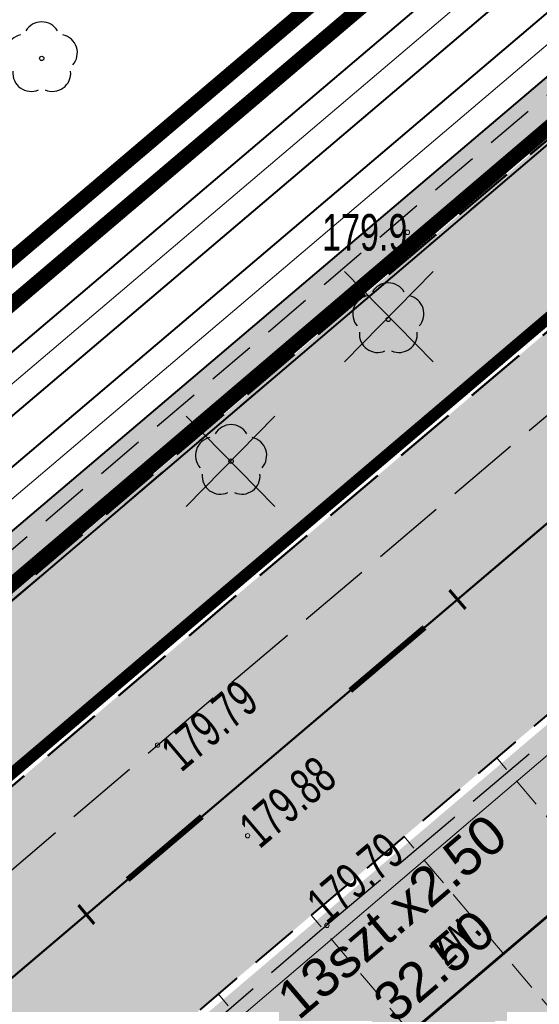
# Model space of a CAD drawing. Header units: metres. Extents: x 7429064 to 7431133, y 5709479 to 5714472.
# Tile 39 of 140: x 7429481 to 7429492, y 5709836 to 5709856. Entities that reach past the tile are written whole.
import ezdxf
from ezdxf.enums import TextEntityAlignment as Align

# ---------------------------------------------------------------- set-up
doc = ezdxf.new("R2010")
doc.units = ezdxf.units.M
for name, pattern in [('1', [0]), ('12', [3, 1, -1, 0, -1]), ('2_KTCR01', [1.5, 1, -0.5]), ('2_KTJZ01', [2, 1.5, -0.5]), ('2_KTPL01', [2, 1.5, -0.5]), ('3_KTJZ01', [2, 1.5, -0.5]), ('3_KTPL01', [2, 1.5, -0.5]), ('4_SUPW_01', [0]), ('7_1', [0]), ('7_SUPW_01', [0]), ('CENTER2', [1.125, 0.75, -0.125, 0.125, -0.125]), ('DASHED', [19.05, 12.7, -6.35]), ('DASHED2', [0.375, 0.25, -0.125]), ('HIDDEN', [0.375, 0.25, -0.125])]:
    doc.linetypes.add(name, pattern=pattern)
for name, color, linetype, lineweight in [('#proj. światłowód', 1, '2_KTCR01', 18), ('_D_7_PAS DROGOWY-LINIA ROZGR TEREN INW', 222, 'HIDDEN', 50), ('_D_7_PAS DROGOWY_PODZIAL', 1, 'Continuous', 50), ('_D_7_TEREN NIEZBEDNY DLA OB_BUD', 252, 'HIDDEN', 50), ('_D_8_Wymiary', 7, 'Continuous', 20), ('_skarpy', 84, 'Continuous', 40), ('_wycinka_ZUDP', 1, 'Continuous', 30), ('D_1_KOCIE OCZKA', 7, 'Continuous', 50), ('D_1_LINIA_KRAWĘŻNIK_BET_20_30 WYN 0-2 CM', 5, 'HIDDEN', 40), ('Dr-Krawędż nawierzchni', 250, 'DASHED2', 18), ('gaPoziome', 7, 'Continuous', 30), ('GMINA_L_0', 252, '12', 35), ('KRAWĘŻNIK BETONOWY 12_25 WYN 0 CM', 250, 'DASHED', 50), ('KTJZ_L_0', 252, '2_KTJZ01', 30), ('KTPL_E_T_0', 252, 'Continuous', 15), ('KTPL_L_0', 252, '2_KTPL01', 30), ('OBOP_T_1', 82, 'Continuous', 30), ('RTPW_T_0_a', 252, 'Continuous', 15), ('RTPW_T_1', 252, 'Continuous', 15), ('skarpa', 82, 'ŚLADY', 20), ('SUPW_L_0', 252, '4_SUPW_01', 18)]:
    doc.layers.add(name, color=color, linetype=linetype, lineweight=lineweight)
for name, color, linetype in [('_1_Mapa', 7, 'Continuous'), ('_1_X-REFY', 7, 'Continuous'), ('C-DROGI-SYTUACJA-ETYKIETY', 7, 'Continuous'), ('zzz.gaHSDomyslna', 7, 'Continuous')]:
    doc.layers.add(name, color=color, linetype=linetype)
doc.layers.add('_Brudnopis', color=22, linetype='Continuous', lineweight=50, plot=False)
for name, color, linetype, lineweight, true_color, transparency in [('D_2_HECZ_DROGI KOSTKA', 7, 'Continuous', 13, 0xffbea8, 0.3), ('D_2_HECZ_JEZDNIA KR3- NOWA KONSTRUKCJA', 7, 'Continuous', 13, 0x99e6ff, 0.3), ('D_2_HECZ_JEZDNIA KR3- NOWA KONSTRUKCJA G4', 7, 'Continuous', 13, 0xbdbdbd, 0.3)]:
    doc.layers.add(name, color=color, linetype=linetype, lineweight=lineweight, true_color=true_color, transparency=transparency)
for name, color, linetype, lineweight, true_color in [('DZIALKA_L_0', 7, '1', 40, 0x008000), ('HECZ DROGI ROWEROWE', 7, 'Continuous', 13, 0xff8a8a), ('OBOP_T_1_a', 7, 'Continuous', 30, 0x008000)]:
    doc.layers.add(name, color=color, linetype=linetype, lineweight=lineweight, true_color=true_color)
doc.styles.add('major_arial', font='arial.ttf')
doc.linetypes.add('ŚLADY', pattern='A,3.81,[130,ltypeshp.shx,S=6.35,R=0,X=0,Y=0],3.81', length=7.62)
doc.dimstyles.new('major_500', dxfattribs={"dimtxt": 0.8, "dimasz": 0.8, "dimexe": 0.5, "dimexo": 1, "dimgap": 0.3, "dimtad": 1, "dimzin": 1, "dimdsep": 46, "dimtxsty": 'major_arial', "dimcen": 0, "dimse1": 1, "dimse2": 1, "dimaunit": 1, "dimadec": 1, "dimazin": 0, "dimtfac": 1, "dimtix": 1, "dimtmove": 0, "dimatfit": 3, "dimfxl": 2, "dimfxlon": 1, "dimtolj": 1, "dimarcsym": 0})

# ---------------------------------------------------------------- blocks, each defined once
blk = doc.blocks.new('*D18')
at = {"layer": '_D_8_Wymiary', "color": 0, "lineweight": -2, "transparency": 16777216}
for p, q in [((7429502.828, 5709845.648), (7429501.947, 5709846.687)), ((7429478.099, 5709825.797), (7429501.66, 5709845.789)), ((7429478.047, 5709824.621), (7429477.165, 5709825.66))]:
    blk.add_line(p, q, dxfattribs=at)
at = {"layer": '_D_8_Wymiary', "color": 0, "transparency": 16777216}
for points in [[(7429501.574, 5709845.89), (7429501.746, 5709845.687), (7429502.27, 5709846.306)], [(7429478.012, 5709825.898), (7429478.185, 5709825.695), (7429477.489, 5709825.279)]]:
    blk.add_solid(points, dxfattribs=at)
at = {"layer": 'Defpoints', "color": 0, "transparency": 16777216}
for p in [(7429502.27, 5709846.306), (7429503.475, 5709844.886), (7429478.694, 5709823.859)]:
    blk.add_point(p, dxfattribs=at)
at = {"layer": '_D_8_Wymiary', "color": 0, "transparency": 16777216, "insert": (7429488.988, 5709836.843), "char_height": 0.8, "attachment_point": 5, "rotation": 40.3144, "style": 'major_arial'}
blk.add_mtext('\\A1;13szt.x2.50\\P32.50', dxfattribs=at)
blk = doc.blocks.new('A$C59100B2D')
at = {"layer": '_wycinka_ZUDP'}
for points in [[(0.701, -0.713), (-0.701, 0.713)], [(-0.7, -0.713), (0.701, 0.713)]]:
    blk.add_lwpolyline(points, dxfattribs=at)
blk = doc.blocks.new('3_OBOP02_01')
at = {"linetype": 'Continuous'}
blk.add_circle((0, 0), 0.045, dxfattribs=at)
for centre, start, end in [((0, 0.375), 30.1401, 149.8599), ((-0.357, 0.116), 102.1445, 221.86), ((0.357, 0.116), 318.14, 77.8555), ((-0.22, -0.303), 174.1482, 293.8542), ((0.22, -0.303), 246.1458, 5.8518)]:
    blk.add_arc(centre, 0.375, start, end, dxfattribs=at)
blk = doc.blocks.new('3_RTPW02')
at = {"linetype": 'Continuous'}
blk.add_circle((0, 0), 0.045, dxfattribs=at)
blk = doc.blocks.new('4_OBOP02_01')
at = {"linetype": 'Continuous'}
blk.add_circle((0, 0), 0.045, dxfattribs=at)
for centre, start, end in [((0, 0.375), 30.1401, 149.8599), ((-0.357, 0.116), 102.1445, 221.86), ((0.357, 0.116), 318.14, 77.8555), ((-0.22, -0.303), 174.1482, 293.8542), ((0.22, -0.303), 246.1458, 5.8518)]:
    blk.add_arc(centre, 0.375, start, end, dxfattribs=at)
blk = doc.blocks.new('4_RTPW01')
at = {"linetype": 'Continuous'}
blk.add_circle((0, 0), 0.045, dxfattribs=at)
blk = doc.blocks.new('X-ref_MDCP_Szara')
at = {"layer": 'DZIALKA_L_0', "linetype": '1'}
for p, q in [((7429660.24, 5709996.55), (7429435.86, 5709805.65)), ((7429408.88, 5709766.76), (7429668.8, 5709988.15))]:
    blk.add_line(p, q, dxfattribs=at)
at = {"layer": 'GMINA_L_0', "linetype": '12'}
blk.add_line((7429435.86, 5709805.65), (7429660.24, 5709996.55), dxfattribs=at)
at = {"layer": 'KTJZ_L_0', "linetype": '3_KTJZ01'}
for p, q in [((7429483.74, 5709840.87), (7429506.56, 5709860.17)), ((7429509.69, 5709856.19), (7429487.22, 5709837.17)), ((7429460.73, 5709821.22), (7429483.74, 5709840.87)), ((7429487.22, 5709837.17), (7429463.98, 5709817.21))]:
    blk.add_line(p, q, dxfattribs=at)
at = {"layer": 'KTPL_L_0', "linetype": '3_KTPL01'}
for p, q in [((7429509.69, 5709856.19), (7429487.22, 5709837.17)), ((7429487.22, 5709837.17), (7429463.98, 5709817.21))]:
    blk.add_line(p, q, dxfattribs=at)
at = {"layer": 'SUPW_L_0', "linetype": '7_SUPW_01'}
blk.add_line((7429369.46, 5709736.3), (7429593.18, 5709927.23), dxfattribs=at)
at = {"layer": 'SUPW_L_0', "linetype": '7_1'}
blk.add_line((7429369.46, 5709736.3), (7429593.18, 5709927.23), dxfattribs=at)
at = {"layer": 'OBOP_T_1'}
for p in [(7429488.48, 5709849.61), (7429485.25, 5709846.7)]:
    blk.add_blockref('3_OBOP02_01', p, dxfattribs=at)
at = {"layer": 'OBOP_T_1_a'}
blk.add_blockref('4_OBOP02_01', (7429481.36, 5709854.97), dxfattribs=at)
at = {"layer": 'RTPW_T_0_a'}
blk.add_blockref('4_RTPW01', (7429488.874, 5709851.398), dxfattribs=at)
at = {"layer": 'RTPW_T_1'}
for p in [(7429483.74, 5709840.87), (7429485.59, 5709839.01), (7429487.22, 5709837.17)]:
    blk.add_blockref('3_RTPW02', p, dxfattribs=at)
at = {"layer": 'KTPL_E_T_0', "width": 0.7}
blk.add_text('zw.', height=0.75, rotation=44.1449, dxfattribs=at).set_placement((7429489.802, 5709836.938), align=Align.MIDDLE)
at = {"layer": 'RTPW_T_0_a', "width": 0.7}
blk.add_text('179.9', height=0.75, dxfattribs=at).set_placement((7429488.874, 5709851.398), align=Align.MIDDLE_RIGHT)
at = {"layer": 'RTPW_T_1', "width": 0.7}
blk.add_text('179.79', height=0.75, rotation=40.2228, dxfattribs=at).set_placement((7429483.74, 5709840.87), align=Align.TOP_LEFT)
blk.add_text('179.88', height=0.75, rotation=40.4107, dxfattribs=at).set_placement((7429485.59, 5709839.01), align=Align.MIDDLE_LEFT)
blk.add_text('179.79', height=0.75, rotation=40.2466, dxfattribs=at).set_placement((7429487.22, 5709837.17))
blk = doc.blocks.new('X-ref_Oświetlenie i teletechnika')
at = {"layer": '#proj. światłowód', "lineweight": 30, "flags": 128}
blk.add_lwpolyline([(7429617.95, 5709967.85), (7429611.163, 5709956.371), (7429573.165, 5709923.859), (7429535.247, 5709891.397), (7429497.339, 5709858.957), (7429459.29, 5709826.673), (7429421.225, 5709794.375), (7429383.144, 5709762.063), (7429345.12, 5709729.801), (7429305.765, 5709699.935), (7429266.407, 5709683.285), (7429226.48, 5709664.88)], dxfattribs=at)
blk = doc.blocks.new('*U217')
at = {"linetype": 'Continuous', "lineweight": 0}
h = blk.add_hatch(color=0, dxfattribs=at)
edge = h.paths.add_edge_path()
edge.add_ellipse((-0.35, 0.6), major_axis=(0, 0.6), ratio=0.333333, start_angle=339.1791, end_angle=685.9352)
edge.add_line((-0.238, 1.097), (-0.232, 1.157))
edge.add_line((-0.232, 1.157), (0.005, 0.684))
edge.add_arc((-0.017, 0.673), 0.0247, 0, 26.5651, ccw=False)
edge.add_line((0.008, 0.673), (0.008, 0.425))
edge.add_arc((0.032, 0.425), 0.0247, 180, 270)
edge.add_line((0.032, 0.4), (0.076, 0.4))
edge.add_arc((0.076, 0.425), 0.0247, 270, 290.3551)
edge.add_line((0.085, 0.402), (0.158, 0.429))
edge.add_ellipse((0.35, 0.6), major_axis=(0, 0.6), ratio=0.333333, start_angle=106.5707, end_angle=378.3144)
edge.add_line((0.287, 1.17), (0.215, 1.519))
edge.add_line((0.215, 1.519), (0.251, 1.765))
edge.add_line((0.251, 1.765), (0.256, 1.765))
edge.add_line((0.256, 1.765), (0.271, 1.808))
edge.add_line((0.271, 1.808), (0.271, 1.863))
edge.add_line((0.271, 1.863), (0.143, 1.863))
edge.add_line((0.143, 1.863), (0.137, 1.808))
edge.add_line((0.137, 1.808), (0.203, 1.765))
edge.add_line((0.203, 1.765), (0.185, 1.641))
edge.add_line((0.185, 1.641), (-0.18, 1.641))
edge.add_line((-0.18, 1.641), (-0.159, 1.833))
edge.add_spline(control_points=[(-0.159, 1.833), (-0.157, 1.839), (-0.147, 1.859), (-0.12, 1.861), (-0.1, 1.863)], knot_values=[0, 0, 0, 0, 0.02025, 0.071822, 0.071822, 0.071822, 0.071822], degree=3, periodic=0)
edge.add_line((-0.1, 1.863), (-0.05, 1.863))
edge.add_line((-0.05, 1.863), (-0.05, 2))
edge.add_line((-0.05, 2), (-0.131, 2))
edge.add_spline(control_points=[(-0.131, 2), (-0.139, 1.999), (-0.149, 1.994), (-0.157, 1.989)], knot_values=[0.067484, 0.067484, 0.067484, 0.067484, 0.093736, 0.093736, 0.093736, 0.093736], degree=3, periodic=0)
edge.add_arc((-0.116, 1.918), 0.0817, 120.1379, 168.8933)
edge.add_line((-0.196, 1.934), (-0.279, 1.161))
h.paths.add_polyline_path([(-0.195, 1.5), (0.165, 1.5), (0.05, 0.7), (-0.222, 1.244)], flags=16)
edge = h.paths.add_edge_path(flags=16)
edge.add_ellipse((-0.35, 0.6), major_axis=(0, -0.45), ratio=0.350072, start_angle=159.1526, end_angle=502.0815, ccw=False)
edge.add_line((-0.294, 1.021), (-0.325, 0.734))
edge.add_arc((-0.337, 0.736), 0.0128, 322.797, 353.8856, ccw=False)
edge.add_line((-0.327, 0.728), (-0.359, 0.686))
edge.add_arc((-0.33, 0.663), 0.0365, 142.797, 180)
edge.add_line((-0.367, 0.663), (-0.367, 0.571))
edge.add_arc((-0.354, 0.571), 0.0128, 180, 270)
edge.add_line((-0.354, 0.558), (-0.346, 0.558))
edge.add_arc((-0.346, 0.571), 0.0128, 270, 333.0195)
edge.add_spline(control_points=[(-0.335, 0.565), (-0.322, 0.589), (-0.301, 0.632), (-0.283, 0.681), (-0.28, 0.703), (-0.28, 0.705)], knot_values=[0.007888, 0.007888, 0.007888, 0.007888, 0.089431, 0.152858, 0.158023, 0.158023, 0.158023, 0.158023], degree=3, periodic=0)
edge.add_line((-0.28, 0.705), (-0.253, 0.955))
edge = h.paths.add_edge_path(flags=16)
edge.add_line((0.195, 1.379), (0.249, 1.118))
edge.add_ellipse((0.35, 0.6), major_axis=(0, 0.6), ratio=0.333333, start_angle=390.3444, end_angle=440.4059)
edge.add_line((0.153, 0.7), (0.098, 0.7))
edge.add_line((0.098, 0.7), (0.195, 1.379))
edge = h.paths.add_edge_path(flags=16)
edge.add_ellipse((0.35, 0.6), major_axis=(0, -0.45), ratio=0.350072, start_angle=290.1309, end_angle=617.1604, ccw=False)
edge.add_line((0.202, 0.445), (0.35, 0.5))
edge.add_arc((0.278, 0.595), 0.119, 307.1318, 362.4334)
edge.add_line((0.397, 0.6), (0.397, 0.675))
edge.add_arc((0.372, 0.675), 0.0247, 0, 90)
edge.add_line((0.372, 0.7), (0.196, 0.7))
blk = doc.blocks.new('*U218')
at = {"linetype": 'Continuous', "lineweight": 0}
h = blk.add_hatch(color=0, dxfattribs=at)
edge = h.paths.add_edge_path()
edge.add_ellipse((-0.35, 0.6), major_axis=(0, 0.6), ratio=0.333333, start_angle=339.1791, end_angle=685.9352)
edge.add_line((-0.238, 1.097), (-0.232, 1.157))
edge.add_line((-0.232, 1.157), (0.005, 0.684))
edge.add_arc((-0.017, 0.673), 0.0247, 0, 26.5651, ccw=False)
edge.add_line((0.008, 0.673), (0.008, 0.425))
edge.add_arc((0.032, 0.425), 0.0247, 180, 270)
edge.add_line((0.032, 0.4), (0.076, 0.4))
edge.add_arc((0.076, 0.425), 0.0247, 270, 290.3551)
edge.add_line((0.085, 0.402), (0.158, 0.429))
edge.add_ellipse((0.35, 0.6), major_axis=(0, 0.6), ratio=0.333333, start_angle=106.5707, end_angle=378.3144)
edge.add_line((0.287, 1.17), (0.215, 1.519))
edge.add_line((0.215, 1.519), (0.251, 1.765))
edge.add_line((0.251, 1.765), (0.256, 1.765))
edge.add_line((0.256, 1.765), (0.271, 1.808))
edge.add_line((0.271, 1.808), (0.271, 1.863))
edge.add_line((0.271, 1.863), (0.143, 1.863))
edge.add_line((0.143, 1.863), (0.137, 1.808))
edge.add_line((0.137, 1.808), (0.203, 1.765))
edge.add_line((0.203, 1.765), (0.185, 1.641))
edge.add_line((0.185, 1.641), (-0.18, 1.641))
edge.add_line((-0.18, 1.641), (-0.159, 1.833))
edge.add_spline(control_points=[(-0.159, 1.833), (-0.157, 1.839), (-0.147, 1.859), (-0.12, 1.861), (-0.1, 1.863)], knot_values=[0, 0, 0, 0, 0.02025, 0.071822, 0.071822, 0.071822, 0.071822], degree=3, periodic=0)
edge.add_line((-0.1, 1.863), (-0.05, 1.863))
edge.add_line((-0.05, 1.863), (-0.05, 2))
edge.add_line((-0.05, 2), (-0.131, 2))
edge.add_spline(control_points=[(-0.131, 2), (-0.139, 1.999), (-0.149, 1.994), (-0.157, 1.989)], knot_values=[0.067484, 0.067484, 0.067484, 0.067484, 0.093736, 0.093736, 0.093736, 0.093736], degree=3, periodic=0)
edge.add_arc((-0.116, 1.918), 0.0817, 120.1379, 168.8933)
edge.add_line((-0.196, 1.934), (-0.279, 1.161))
h.paths.add_polyline_path([(-0.195, 1.5), (0.165, 1.5), (0.05, 0.7), (-0.222, 1.244)], flags=16)
edge = h.paths.add_edge_path(flags=16)
edge.add_ellipse((-0.35, 0.6), major_axis=(0, -0.45), ratio=0.350072, start_angle=159.1526, end_angle=502.0815, ccw=False)
edge.add_line((-0.294, 1.021), (-0.325, 0.734))
edge.add_arc((-0.337, 0.736), 0.0128, 322.797, 353.8856, ccw=False)
edge.add_line((-0.327, 0.728), (-0.359, 0.686))
edge.add_arc((-0.33, 0.663), 0.0365, 142.797, 180)
edge.add_line((-0.367, 0.663), (-0.367, 0.571))
edge.add_arc((-0.354, 0.571), 0.0128, 180, 270)
edge.add_line((-0.354, 0.558), (-0.346, 0.558))
edge.add_arc((-0.346, 0.571), 0.0128, 270, 333.0195)
edge.add_spline(control_points=[(-0.335, 0.565), (-0.322, 0.589), (-0.301, 0.632), (-0.283, 0.681), (-0.28, 0.703), (-0.28, 0.705)], knot_values=[0.007888, 0.007888, 0.007888, 0.007888, 0.089431, 0.152858, 0.158023, 0.158023, 0.158023, 0.158023], degree=3, periodic=0)
edge.add_line((-0.28, 0.705), (-0.253, 0.955))
edge = h.paths.add_edge_path(flags=16)
edge.add_line((0.195, 1.379), (0.249, 1.118))
edge.add_ellipse((0.35, 0.6), major_axis=(0, 0.6), ratio=0.333333, start_angle=390.3444, end_angle=440.4059)
edge.add_line((0.153, 0.7), (0.098, 0.7))
edge.add_line((0.098, 0.7), (0.195, 1.379))
edge = h.paths.add_edge_path(flags=16)
edge.add_ellipse((0.35, 0.6), major_axis=(0, -0.45), ratio=0.350072, start_angle=290.1309, end_angle=617.1604, ccw=False)
edge.add_line((0.202, 0.445), (0.35, 0.5))
edge.add_arc((0.278, 0.595), 0.119, 307.1318, 362.4334)
edge.add_line((0.397, 0.6), (0.397, 0.675))
edge.add_arc((0.372, 0.675), 0.0247, 0, 90)
edge.add_line((0.372, 0.7), (0.196, 0.7))
blk = doc.blocks.new('*U220')
at = {"layer": 'zzz.gaHSDomyslna', "color": 140}
for points in [[(82.351, 69.874, 0.12, 0.12, 0), (83.876, 71.168, 0.12, 0.12, 0)], [(77.776, 65.992, 0.12, 0.12, 0), (79.301, 67.286, 0.12, 0.12, 0)]]:
    blk.add_lwpolyline(points, format="xyseb", dxfattribs=at)
blk = doc.blocks.new('*U211')
at = {"layer": 'zzz.gaHSDomyslna', "color": 140}
blk.add_lwpolyline([(0, 0, 0.24, 0.24, 0), (59.489, 50.476, 0.24, 0.24, 0), (179.447, 153.144, 0.24, 0.24, 0)], format="xyseb", dxfattribs=at)
blk = doc.blocks.new('spearator')
at = {"layer": 'D_1_KOCIE OCZKA'}
h = blk.add_hatch(color=12, dxfattribs=at)
h.dxf.hatch_style = 1
edge = h.paths.add_edge_path()
edge.add_line((7429810.877, 5710121.625), (7429811.641, 5710122.271))
edge.add_arc((7429811.592, 5710122.328), 0.075, 310.2315, 490.2315)
edge.add_line((7429811.544, 5710122.386), (7429810.781, 5710121.74))
edge.add_arc((7429810.829, 5710121.683), 0.075, 130.2315, 310.2315)
at = {"layer": 'D_1_KOCIE OCZKA', "lineweight": 18, "flags": 128}
blk.add_lwpolyline([(7429810.877, 5710121.625), (7429811.641, 5710122.271, 1), (7429811.544, 5710122.386), (7429810.781, 5710121.74, 1)], format="xyb", close=True, dxfattribs=at)
blk = doc.blocks.new('X-ref_SOR')
at = {"layer": 'D_1_KOCIE OCZKA', "rotation": 0.06988272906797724}
for p in [(6649.266, -9331.289), (6645.761, -9334.269), (6642.253, -9337.244)]:
    blk.add_blockref('spearator', p, dxfattribs=at)
at = {"layer": 'gaPoziome'}
for name, p in [('*U211', (7429440.741, 5709806.344)), ('*U220', (7429405.348, 5709772.117))]:
    blk.add_blockref(name, p, dxfattribs=at)
at = {"layer": 'gaPoziome', "color": 140}
for name, p, rotation in [('*U218', (7429484.078, 5709845.9), 133.0520364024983), ('*U217', (7429481.958, 5709842.681), 308.4891535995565)]:
    blk.add_blockref(name, p, dxfattribs=dict(at, rotation=rotation))
blk = doc.blocks.new('AeccTickLine')
at = {"color": 0, "linetype": 'ByBlock', "lineweight": -2}
blk.add_line((0, 1), (0, -1), dxfattribs=at)
blk = doc.blocks.new('OŚ_Dąbrowskiego_1')
at = {"layer": '_D_8_Wymiary', "color": 1, "linetype": 'CENTER2', "lineweight": 35, "flags": 128}
blk.add_lwpolyline([(7429230.998, 5709660.664), (7429273.145, 5709676.622, 0.085629), (7429337.582, 5709714.618), (7429502.301, 5709854.381), (7429714.669, 5710036.139), (7429868.111, 5710165.952)], format="xyb", dxfattribs=at)
at = {"layer": 'C-DROGI-SYTUACJA-ETYKIETY', "color": 7, "linetype": 'Continuous', "lineweight": 60, "xscale": 0.25, "yscale": 0.25, "zscale": 0.25, "rotation": 40.31442587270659}
for p in [(7429489.902, 5709843.861), (7429482.277, 5709837.391)]:
    blk.add_blockref('AeccTickLine', p, dxfattribs=at)

msp = doc.modelspace()

# ---------------------------------------------------------------- hatches: boundary and pattern name
at = {"layer": 'D_2_HECZ_DROGI KOSTKA'}
h = msp.add_hatch(color=256, dxfattribs=at)
h.dxf.hatch_style = 1
edge = h.paths.add_edge_path()
edge.add_line((7429500.983, 5709849.131), (7429474.611, 5709826.755))
edge.add_arc((7429475.228, 5709824.852), 2, 40.3144, 107.9828, ccw=False)
edge.add_line((7429476.753, 5709826.146), (7429478.694, 5709823.859))
edge.add_line((7429478.694, 5709823.859), (7429503.475, 5709844.886))
edge.add_line((7429503.475, 5709844.886), (7429501.211, 5709847.554))
edge.add_arc((7429502.355, 5709848.525), 1.5, 156.1564, 220.3144, ccw=False)
at = {"layer": 'D_2_HECZ_JEZDNIA KR3- NOWA KONSTRUKCJA'}
h = msp.add_hatch(color=256, dxfattribs=at)
h.dxf.hatch_style = 1
edge = h.paths.add_edge_path()
edge.add_arc((7429610.557, 5709990.469), 30, 310.559, 314.2935)
edge.add_arc((7429610.557, 5709990.469), 30, 314.2935, 325.3941)
edge.add_line((7429635.249, 5709973.431), (7429635.899, 5709972.672))
edge.add_line((7429635.899, 5709972.672), (7429667.702, 5709999.89))
edge.add_line((7429667.702, 5709999.89), (7429675.246, 5710006.347))
edge.add_line((7429675.246, 5710006.347), (7429712.724, 5710038.423))
edge.add_line((7429712.724, 5710038.423), (7429823.828, 5710132.378))
edge.add_line((7429823.828, 5710132.378), (7429834.316, 5710141.377))
edge.add_line((7429834.316, 5710141.377), (7429846.156, 5710151.524))
edge.add_line((7429846.156, 5710151.524), (7429850.099, 5710146.734))
edge.add_line((7429850.099, 5710146.734), (7429838.187, 5710136.85))
edge.add_line((7429838.187, 5710136.85), (7429827.698, 5710127.833))
edge.add_line((7429827.698, 5710127.833), (7429716.613, 5710033.854))
edge.add_line((7429716.613, 5710033.854), (7429633.474, 5709962.699))
edge.add_arc((7429636.726, 5709958.9), 5, 130.559, 193.2571)
edge.add_line((7429631.859, 5709957.753), (7429636.051, 5709939.958))
edge.add_line((7429636.051, 5709939.958), (7429630.653, 5709938.888))
edge.add_line((7429630.653, 5709938.888), (7429629.491, 5709943.821))
edge.add_arc((7429623.651, 5709942.445), 6, 13.2571, 130.559)
edge.add_line((7429619.749, 5709947.003), (7429619.729, 5709946.986))
edge.add_line((7429619.729, 5709946.986), (7429617.779, 5709949.265))
edge.add_line((7429617.779, 5709949.265), (7429606.383, 5709939.512))
edge.add_line((7429606.383, 5709939.512), (7429594.274, 5709929.149))
edge.add_line((7429594.274, 5709929.149), (7429594.825, 5709928.314))
edge.add_line((7429594.825, 5709928.314), (7429589.708, 5709924.935))
edge.add_arc((7429606.237, 5709899.9), 30, 123.434, 130.559)
edge.add_line((7429586.73, 5709922.692), (7429529.23, 5709873.48))
edge.add_line((7429529.23, 5709873.48), (7429502.179, 5709850.343))
edge.add_line((7429502.179, 5709850.343), (7429339.523, 5709712.33))
edge.add_arc((7429194.822, 5709882.942), 223.711, 294.66533, 310.3021, ccw=False)
edge.add_arc((7429190.304, 5709894.737), 236.317, 290.79615, 294.46753, ccw=False)
edge.add_line((7429274.207, 5709673.816), (7429245.41, 5709663.13))
edge.add_line((7429245.41, 5709663.13), (7429242.106, 5709661.907))
edge.add_line((7429242.106, 5709661.907), (7429240.354, 5709666.717))
edge.add_line((7429240.354, 5709666.717), (7429244.254, 5709668.201))
edge.add_line((7429244.254, 5709668.201), (7429272.082, 5709679.428))
edge.add_arc((7429195.246, 5709882.369), 217, 290.73736, 310.31443)
edge.add_line((7429335.641, 5709716.905), (7429500.355, 5709856.664))
edge.add_line((7429500.355, 5709856.664), (7429629.269, 5709966.997))
edge.add_line((7429629.269, 5709966.997), (7429630.064, 5709967.677))
at = {"layer": 'D_2_HECZ_JEZDNIA KR3- NOWA KONSTRUKCJA G4'}
h = msp.add_hatch(color=256, dxfattribs=at)
h.dxf.hatch_style = 1
edge = h.paths.add_edge_path()
edge.add_line((7429436.829, 5709806.854), (7429498.316, 5709859.026))
edge.add_line((7429498.316, 5709859.026), (7429619.429, 5709962.682))
edge.add_line((7429619.429, 5709962.682), (7429618.857, 5709963.351))
edge.add_line((7429618.857, 5709963.351), (7429497.761, 5709859.709))
edge.add_line((7429497.761, 5709859.709), (7429436.185, 5709807.462))
edge.add_arc((7429439.235, 5709810.05), 4, 220.3144, 233.0231)
at = {"layer": 'HECZ DROGI ROWEROWE'}
h = msp.add_hatch(color=256, dxfattribs=at)
h.dxf.hatch_style = 1
edge = h.paths.add_edge_path()
edge.add_arc((7429796.82, 5710136.433), 20.404, 308.0322, 334.2528)
edge.add_arc((7429835.93, 5710116.897), 23.318, 143.7897, 152.7624, ccw=False)
edge.add_arc((7429839.325, 5710112.767), 28.527, 132.1511, 141.1238, ccw=False)
edge.add_line((7429820.181, 5710133.917), (7429834.124, 5710145.713))
edge.add_arc((7429837.354, 5710141.896), 5, 102.0154, 130.2315, ccw=False)
edge.add_line((7429836.313, 5710146.786), (7429842.063, 5710148.01))
edge.add_line((7429842.063, 5710148.01), (7429845.234, 5710150.73))
edge.add_line((7429845.234, 5710150.73), (7429843.045, 5710150.264))
edge.add_arc((7429842.629, 5710152.22), 2, 169.0596, 282.0154, ccw=False)
edge.add_line((7429840.665, 5710152.6), (7429846.908, 5710184.895))
edge.add_arc((7429848.38, 5710184.61), 1.5, 109.3988, 169.0596, ccw=False)
edge.add_line((7429847.882, 5710186.025), (7429848.854, 5710186.367))
edge.add_line((7429848.854, 5710186.367), (7429847.265, 5710191.424))
edge.add_line((7429847.265, 5710191.424), (7429846.903, 5710192.479))
edge.add_line((7429846.903, 5710192.479), (7429845.675, 5710198.449))
edge.add_arc((7429825.958, 5710195.082), 20.002, -10.9391, 9.6882, ccw=False)
edge.add_line((7429845.597, 5710191.287), (7429839.403, 5710159.242))
edge.add_arc((7429819.766, 5710163.038), 20, 310.2315, 349.0596, ccw=False)
edge.add_line((7429832.684, 5710147.769), (7429817.64, 5710135.042))
edge.add_arc((7429832.495, 5710117.483), 23, 130.2315, 151.7604)
edge.add_arc((7429794.613, 5710137.829), 20, 310.2315, 331.7604, ccw=False)
edge.add_line((7429807.531, 5710122.56), (7429710.78, 5710040.708))
edge.add_line((7429710.78, 5710040.708), (7429674.341, 5710009.522))
edge.add_arc((7429663.288, 5710022.437), 17, 303.434, 310.559, ccw=False)
edge.add_line((7429672.654, 5710008.25), (7429665.175, 5710003.312))
edge.add_arc((7429654.155, 5710020.002), 20, 287.2523, 303.434, ccw=False)
edge.add_line((7429660.087, 5710000.902), (7429655.396, 5709999.445))
edge.add_arc((7429662.069, 5709977.958), 22.5, 107.2523, 130.559)
edge.add_line((7429647.439, 5709995.052), (7429638.424, 5709987.337))
edge.add_arc((7429653.054, 5709970.242), 22.5, 130.559, 144.5953)
edge.add_line((7429634.715, 5709983.278), (7429621.962, 5709965.306))
edge.add_arc((7429606.364, 5709977.009), 19.5, 310.559, 323.1201, ccw=False)
edge.add_line((7429619.043, 5709962.194), (7429498.409, 5709858.948))
edge.add_line((7429498.409, 5709858.948), (7429409.747, 5709783.718))
edge.add_line((7429409.747, 5709783.718), (7429333.7, 5709719.193))
edge.add_arc((7429195.246, 5709882.369), 214, 294.99294, 310.31443, ccw=False)
edge.add_line((7429285.662, 5709688.408), (7429286.787, 5709685.755))
edge.add_arc((7429195.216, 5709882.43), 216.948, 294.96649, 310.31053)
edge.add_line((7429335.566, 5709716.997), (7429500.277, 5709856.756))
edge.add_line((7429500.277, 5709856.756), (7429621.38, 5709960.403))
edge.add_line((7429621.38, 5709960.403), (7429627.625, 5709965.748))
edge.add_line((7429627.625, 5709965.748), (7429629.904, 5709967.698))
edge.add_line((7429629.904, 5709967.698), (7429629.179, 5709968.529))
edge.add_arc((7429630.687, 5709969.843), 2, 144.5953, 221.0823, ccw=False)
edge.add_line((7429629.056, 5709971.002), (7429636.752, 5709981.829))
edge.add_arc((7429653.054, 5709970.242), 20, 130.559, 144.5953, ccw=False)
edge.add_line((7429640.049, 5709985.437), (7429649.631, 5709993.62))
edge.add_arc((7429662.069, 5709977.958), 20, 107.2523, 128.4533, ccw=False)
edge.add_line((7429656.137, 5709997.058), (7429665.185, 5709999.868))
edge.add_line((7429665.185, 5709999.868), (7429673.721, 5710005.504))
edge.add_arc((7429657.258, 5710030.439), 29.88, 303.434, 310.559)
edge.add_line((7429676.687, 5710007.738), (7429712.64, 5710038.509))
edge.add_line((7429712.64, 5710038.509), (7429809.391, 5710120.361))
edge.add_line((7429809.391, 5710120.361), (7429809.391, 5710120.361))

# ---------------------------------------------------------------- linework, layer by layer
at = {"layer": '_Brudnopis', "flags": 128}
msp.add_lwpolyline([(7429230.998, 5709660.664), (7429273.145, 5709676.622, 0.085605), (7429337.585, 5709714.618), (7429368.823, 5709741.125), (7429502.301, 5709854.381), (7429714.669, 5710036.139), (7429868.111, 5710165.952)], format="xyb", dxfattribs=at)
at = {"layer": '_D_7_PAS DROGOWY-LINIA ROZGR TEREN INW', "ltscale": 10, "const_width": 0.3, "flags": 128}
msp.add_lwpolyline([(7429287.498, 5709689.141), (7429307.71, 5709696.948), (7429435.698, 5709805.84), (7429660.078, 5709996.74), (7429836.288, 5710146.69)], dxfattribs=at)
at = {"layer": '_D_7_PAS DROGOWY_PODZIAL', "ltscale": 0.2, "const_width": 0.3, "flags": 128}
msp.add_lwpolyline([(7429838.788, 5710158.699), (7429835.061, 5710151.867), (7429707.929, 5710044.059), (7429670.336, 5710012.083), (7429661.685, 5710006.163), (7429648.718, 5710002.136), (7429632.935, 5709988.628), (7429615.789, 5709965.397), (7429495.458, 5709862.411), (7429330.756, 5709722.662), (7429319.402, 5709713.684), (7429307.842, 5709705.758), (7429296.806, 5709699.189), (7429282.846, 5709692.117), (7429269.349, 5709686.304), (7429250.2, 5709678.58), (7429239.824, 5709670.46)], dxfattribs=at)
at = {"layer": '_D_7_TEREN NIEZBEDNY DLA OB_BUD', "ltscale": 10, "const_width": 0.3, "flags": 128}
msp.add_lwpolyline([(7429838.642, 5710133.498), (7429838.163, 5710130.983), (7429669.785, 5709988.07), (7429674.221, 5709982.833), (7429665.132, 5709974.906), (7429667.705, 5709971.871), (7429662.832, 5709967.707), (7429665.637, 5709964.494), (7429637.109, 5709939.516), (7429616.438, 5709933.991), (7429410.711, 5709758.425), (7429398.46, 5709756.965), (7429363.725, 5709727.377), (7429364.497, 5709726.485), (7429330.157, 5709696.304), (7429317.553, 5709687.475), (7429303.139, 5709679.24), (7429296.402, 5709677.454), (7429295.854, 5709678.755), (7429285.213, 5709675.171), (7429285.468, 5709665.629), (7429278.469, 5709665.47), (7429278.347, 5709670.061), (7429254.481, 5709660.887), (7429229.937, 5709651.368), (7429224.487, 5709665.833), (7429244.657, 5709675.131), (7429249.847, 5709679.192), (7429269.079, 5709686.95), (7429282.549, 5709692.752), (7429296.468, 5709699.803), (7429307.464, 5709706.348), (7429318.986, 5709714.248), (7429330.313, 5709723.204), (7429495.004, 5709862.943), (7429615.273, 5709965.877), (7429632.42, 5709989.108), (7429648.373, 5710002.762), (7429661.377, 5710006.8), (7429669.911, 5710012.64), (7429707.476, 5710044.593), (7429834.508, 5710152.316), (7429838.121, 5710158.939), (7429844.755, 5710193.28), (7429843.741, 5710206.48), (7429852.314, 5710203.598), (7429849.368, 5710188.375), (7429850.227, 5710185.684), (7429848.746, 5710185.163), (7429846.827, 5710175.247), (7429842.58, 5710153.283), (7429856.534, 5710164.104), (7429864.199, 5710154.59)], close=True, dxfattribs=at)
at = {"layer": '_skarpy', "flags": 128}
for points in [[(7429616.277, 5709964.828), (7429495.945, 5709861.84), (7429436.082, 5709811.047)], [(7429616.927, 5709964.068), (7429496.593, 5709861.079), (7429436.24, 5709809.869)], [(7429617.447, 5709963.46), (7429497.112, 5709860.47), (7429436.431, 5709808.983)], [(7429618.097, 5709962.7), (7429497.761, 5709859.709), (7429436.948, 5709808.109)]]:
    msp.add_lwpolyline(points, dxfattribs=at)
at = {"layer": 'D_1_LINIA_KRAWĘŻNIK_BET_20_30 WYN 0-2 CM', "ltscale": 4, "flags": 128}
msp.add_lwpolyline([(7429501.384, 5709849.669), (7429473.938, 5709826.381)], dxfattribs=at)
at = {"layer": 'Dr-Krawędż nawierzchni', "ltscale": 2.5, "flags": 128}
for points in [[(7429493.944, 5709836.798), (7429490.709, 5709840.611)], [(7429492.038, 5709835.181), (7429488.803, 5709838.993)], [(7429490.132, 5709833.563), (7429486.897, 5709837.376)], [(7429488.225, 5709831.946), (7429484.99, 5709835.759)]]:
    msp.add_lwpolyline(points, dxfattribs=at)
at = {"layer": 'KRAWĘŻNIK BETONOWY 12_25 WYN 0 CM', "ltscale": 0.1, "flags": 128}
msp.add_lwpolyline([(7429622.219, 5709965.698, -0.061321), (7429618.922, 5709962.09), (7429498.409, 5709858.948), (7429333.7, 5709719.193, -0.068134), (7429284.749, 5709687.985)], format="xyb", dxfattribs=at)
msp.add_lwpolyline([(7429621.458, 5709960.312), (7429500.355, 5709856.664), (7429441.823, 5709807)], dxfattribs=at)
at = {"layer": 'skarpa', "ltscale": 0.04}
for points in [[(7429616.602, 5709964.448), (7429496.269, 5709861.459), (7429436.408, 5709810.667)], [(7429617.772, 5709963.08), (7429497.436, 5709860.089), (7429436.656, 5709808.517)]]:
    msp.add_lwpolyline(points, dxfattribs=at)

# ---------------------------------------------------------------- block references
at = {"layer": '_1_Mapa'}
msp.add_blockref('X-ref_MDCP_Szara', (0, 0), dxfattribs=at)
at = {"layer": '_1_X-REFY'}
for name in ['X-ref_SOR', 'X-ref_Oświetlenie i teletechnika', 'OŚ_Dąbrowskiego_1']:
    msp.add_blockref(name, (0, 0), dxfattribs=at)
at = {"layer": '_wycinka_ZUDP', "xscale": -1.3, "yscale": 1.3, "zscale": 1.3}
for p in [(7429488.493, 5709849.665), (7429485.24, 5709846.699)]:
    msp.add_blockref('A$C59100B2D', p, dxfattribs=at)

# ---------------------------------------------------------------- dimensions: what is measured, and where the dimension line sits
at = {"layer": '_D_8_Wymiary'}
dim = msp.add_aligned_dim(p1=(7429478.694, 5709823.859), p2=(7429503.475, 5709844.886), distance=1.863, text='13szt.x2.50\\P<>', dimstyle='major_500', override={"dimse1": 0, "dimse2": 0}, dxfattribs=at)
dim.commit()
dim.dimension.update_dxf_attribs({"geometry": '*D18', "text_midpoint": (7429488.988, 5709836.843)})

doc.saveas('drawing.dxf')
